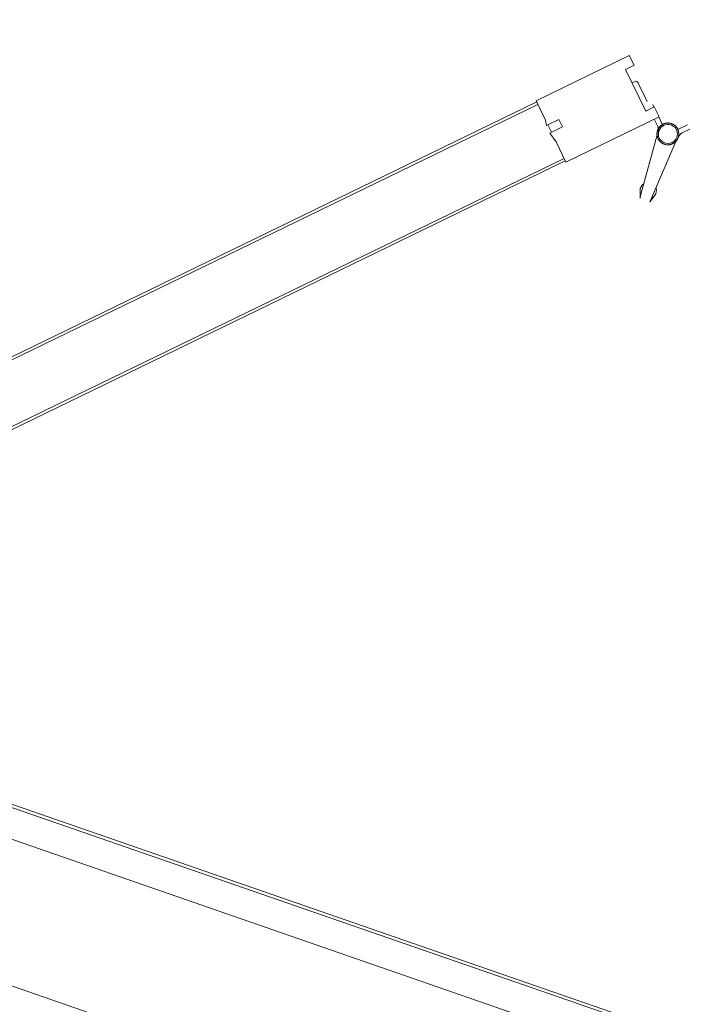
# Model space of a CAD drawing. Header units: inches. Extents: x 424 to 2043, y -237 to 445.
# Tile 230 of 256: x 712.655 to 713.142, y 12.075 to 12.798. Entities that reach past the tile are written whole.
import ezdxf

# ---------------------------------------------------------------- set-up
doc = ezdxf.new("R2010")
doc.units = ezdxf.units.IN
doc.header["$MEASUREMENT"] = 0
doc.layers.add('A-DOOR', color=31, linetype='Continuous', lineweight=9)
doc.styles.get("Standard").update_dxf_attribs({"font": 'arial.ttf'})
doc.dimstyles.new('ISO-25', dxfattribs={"dimtxt": 1.2, "dimasz": 0.5, "dimexe": 0.8, "dimexo": 50, "dimtad": 1, "dimtoh": 1, "dimdec": 1, "dimdsep": 46, "dimtxsty": 'Standard', "dimblk": 'ARCHTICK', "dimcen": 2.5, "dimadec": 0, "dimazin": 0, "dimtfac": 1, "dimtdec": 1, "dimtmove": 0, "dimatfit": 3, "dimldrblk": 'ARCHTICK', "dimfxl": 1, "dimfxlon": 1, "dimarcsym": 0})

# ---------------------------------------------------------------- blocks, each defined once
blk = doc.blocks.new('5-panel_Bi-fold_external_door_10806 - Type 1-V7-اول')
at = {"layer": 'A-DOOR'}
for p, q in [((-1.62266, 0.74343), (-1.6764, 0.68969)), ((-1.61699, 0.73777), (-1.62266, 0.74343)), ((-1.62195, 0.73282), (-1.61699, 0.73777)), ((-1.59791, 0.70879), (-1.62195, 0.73282)), ((-1.61243, 0.72683), (-1.61419, 0.72507)), ((-1.61243, 0.72683), (-1.61419, 0.72507)), ((-1.61243, 0.72683), (-1.61419, 0.72507)), ((-1.5992, 0.71573), (-1.6103, 0.72683)), ((-1.59296, 0.71374), (-1.59791, 0.70879)), ((-1.59314, 0.71356), (-1.59456, 0.71499)), ((-1.5873, 0.70808), (-1.59296, 0.71374)), ((-1.56571, 0.70941), (-1.57126, 0.70386)), ((-1.64104, 0.65434), (-1.5873, 0.70808)), ((-1.59013, 0.70525), (-1.58585, 0.70096)), ((-1.58205, 0.70247), (-1.58748, 0.7079)), ((-1.57061, 0.70305), (-1.57081, 0.70331)), ((-1.57061, 0.70305), (-1.57081, 0.70331)), ((-1.57061, 0.70305), (-1.57081, 0.70331)), ((-1.57061, 0.70305), (-1.57081, 0.70331)), ((-1.57061, 0.70305), (-1.57081, 0.70331)), ((-1.57061, 0.70305), (-1.57081, 0.70331)), ((-1.57061, 0.70305), (-1.57081, 0.70331)), ((-1.57061, 0.70305), (-1.57081, 0.70331)), ((-1.57061, 0.70305), (-1.57081, 0.70331)), ((-1.56733, 0.70249), (-1.56306, 0.70676)), ((-1.58438, 0.69504), (-1.58108, 0.64801)), ((-1.57309, 0.64801), (-1.56979, 0.69504)), ((-1.67569, 0.68899), (-2.26202, 0.10265)), ((-1.67427, 0.68757), (-2.26061, 0.10124)), ((-1.6764, 0.68969), (-1.66524, 0.67854)), ((-1.67569, 0.68899), (-1.67427, 0.68757)), ((-1.66318, 0.67497), (-1.65606, 0.6821)), ((-1.65606, 0.6821), (-1.65182, 0.67785)), ((-1.66524, 0.67854), (-1.66318, 0.67497)), ((-1.66243, 0.67573), (-1.65819, 0.67148)), ((-1.65182, 0.67785), (-1.65918, 0.6705)), ((-1.65918, 0.6705), (-1.65259, 0.66589)), ((-1.65259, 0.66589), (-1.64104, 0.65434)), ((-1.64316, 0.65646), (-2.22393, 0.0757)), ((-1.64175, 0.65504), (-2.2211, 0.07569)), ((-1.64316, 0.65646), (-1.64175, 0.65504)), ((-1.58275, 0.6523), (-1.58086, 0.64696)), ((-1.58275, 0.6523), (-1.58108, 0.64801)), ((-1.58086, 0.64696), (-1.58275, 0.6523)), ((-1.57331, 0.64696), (-1.57142, 0.6523)), ((-1.57142, 0.6523), (-1.57331, 0.64696)), ((-1.57142, 0.6523), (-1.57309, 0.64801)), ((-1.58086, 0.64696), (-1.58096, 0.64743)), ((-1.57331, 0.64696), (-1.57321, 0.64743)), ((2.581, 0.0759), (-2.331, 0.0759)), ((2.581, 0.0737), (-2.331, 0.0737)), ((-2.331, 0.0516), (2.581, 0.0516)), ((-2.331, -0.05), (2.581, -0.05))]:
    blk.add_line(p, q, dxfattribs=at)
at = {"layer": 'A-DOOR', "flags": 128}
for points in [[(-1.57708, 0.70634), (-1.5774, 0.70634), (-1.57772, 0.70632), (-1.57804, 0.70629), (-1.57836, 0.70624), (-1.57867, 0.70618), (-1.57898, 0.70611), (-1.57929, 0.70603), (-1.5796, 0.70594), (-1.5799, 0.70583), (-1.5802, 0.70571), (-1.58049, 0.70558), (-1.58078, 0.70544), (-1.58106, 0.70529), (-1.58133, 0.70512), (-1.5816, 0.70495), (-1.58186, 0.70476), (-1.58211, 0.70456), (-1.58236, 0.70436), (-1.58259, 0.70414), (-1.58282, 0.70392), (-1.58304, 0.70368), (-1.58325, 0.70344), (-1.58345, 0.70319), (-1.58364, 0.70293), (-1.58381, 0.70266), (-1.58398, 0.70239), (-1.58414, 0.70211), (-1.58428, 0.70183), (-1.58442, 0.70154), (-1.58454, 0.70124), (-1.58465, 0.70094), (-1.58475, 0.70064), (-1.58483, 0.70033), (-1.58491, 0.70002), (-1.58497, 0.6997), (-1.58501, 0.69939), (-1.58505, 0.69907), (-1.58507, 0.69875), (-1.58508, 0.69843), (-1.58508, 0.69811), (-1.58506, 0.69779), (-1.58504, 0.69747), (-1.58499, 0.69715), (-1.58494, 0.69684), (-1.58487, 0.69652), (-1.58479, 0.69621), (-1.5847, 0.69591), (-1.5846, 0.69561), (-1.58448, 0.69531), (-1.58436, 0.69501), (-1.58422, 0.69473), (-1.58407, 0.69444), (-1.58391, 0.69417), (-1.58373, 0.6939), (-1.58355, 0.69363), (-1.58336, 0.69338), (-1.58315, 0.69313), (-1.58294, 0.69289), (-1.58272, 0.69266), (-1.58249, 0.69244), (-1.58225, 0.69223), (-1.582, 0.69203), (-1.58174, 0.69184), (-1.58148, 0.69166), (-1.58121, 0.69149), (-1.58093, 0.69133), (-1.58065, 0.69118), (-1.58036, 0.69104), (-1.58006, 0.69092), (-1.57976, 0.6908), (-1.57946, 0.6907), (-1.57915, 0.69061), (-1.57884, 0.69054), (-1.57853, 0.69047), (-1.57821, 0.69042), (-1.57789, 0.69038), (-1.57758, 0.69036), (-1.57726, 0.69034), (-1.57708, 0.69034)], [(-1.58454, 0.70124), (-1.58465, 0.70094), (-1.58475, 0.70064), (-1.58483, 0.70033), (-1.58491, 0.70002), (-1.58497, 0.6997), (-1.58501, 0.69939), (-1.58505, 0.69907), (-1.58507, 0.69875), (-1.58508, 0.69843), (-1.58508, 0.69811), (-1.58506, 0.69779), (-1.58504, 0.69747), (-1.58499, 0.69715), (-1.58494, 0.69684), (-1.58487, 0.69652), (-1.58479, 0.69621), (-1.5847, 0.69591), (-1.5846, 0.69561), (-1.58448, 0.69531)], [(-1.58454, 0.70124), (-1.58465, 0.70094), (-1.58475, 0.70064), (-1.58483, 0.70033), (-1.58491, 0.70002), (-1.58497, 0.6997), (-1.58501, 0.69939), (-1.58505, 0.69907), (-1.58507, 0.69875), (-1.58508, 0.69843), (-1.58508, 0.69811), (-1.58506, 0.69779), (-1.58504, 0.69747), (-1.58499, 0.69715), (-1.58494, 0.69684), (-1.58487, 0.69652), (-1.58479, 0.69621), (-1.5847, 0.69591), (-1.5846, 0.69561), (-1.58448, 0.69531)], [(-1.58454, 0.70124), (-1.58465, 0.70094), (-1.58475, 0.70064), (-1.58483, 0.70033), (-1.58491, 0.70002), (-1.58497, 0.6997), (-1.58501, 0.69939), (-1.58505, 0.69907), (-1.58507, 0.69875), (-1.58508, 0.69843), (-1.58508, 0.69811), (-1.58506, 0.69779), (-1.58504, 0.69747), (-1.58499, 0.69715), (-1.58494, 0.69684), (-1.58487, 0.69652), (-1.58479, 0.69621), (-1.5847, 0.69591), (-1.5846, 0.69561), (-1.58448, 0.69531)], [(-1.58454, 0.70124), (-1.58465, 0.70094), (-1.58475, 0.70064), (-1.58483, 0.70033), (-1.58491, 0.70002), (-1.58497, 0.6997), (-1.58501, 0.69939), (-1.58505, 0.69907), (-1.58507, 0.69875), (-1.58508, 0.69843), (-1.58508, 0.69811), (-1.58506, 0.69779), (-1.58504, 0.69747), (-1.58499, 0.69715), (-1.58494, 0.69684), (-1.58487, 0.69652), (-1.58479, 0.69621), (-1.5847, 0.69591), (-1.5846, 0.69561), (-1.58448, 0.69531)], [(-1.58454, 0.70124), (-1.58465, 0.70094), (-1.58475, 0.70064), (-1.58483, 0.70033), (-1.58491, 0.70002), (-1.58497, 0.6997), (-1.58501, 0.69939), (-1.58505, 0.69907), (-1.58507, 0.69875), (-1.58508, 0.69843), (-1.58508, 0.69811), (-1.58506, 0.69779), (-1.58504, 0.69747), (-1.58499, 0.69715), (-1.58494, 0.69684), (-1.58487, 0.69652), (-1.58479, 0.69621), (-1.5847, 0.69591), (-1.5846, 0.69561), (-1.58448, 0.69531)], [(-1.58454, 0.70124), (-1.58465, 0.70094), (-1.58475, 0.70064), (-1.58483, 0.70033), (-1.58491, 0.70002), (-1.58497, 0.6997), (-1.58501, 0.69939), (-1.58505, 0.69907), (-1.58507, 0.69875), (-1.58508, 0.69843), (-1.58508, 0.69811), (-1.58506, 0.69779), (-1.58504, 0.69747), (-1.58499, 0.69715), (-1.58494, 0.69684), (-1.58487, 0.69652), (-1.58479, 0.69621), (-1.5847, 0.69591), (-1.5846, 0.69561), (-1.58448, 0.69531), (-1.58436, 0.69501), (-1.58422, 0.69473), (-1.58407, 0.69444), (-1.58391, 0.69417), (-1.58373, 0.6939), (-1.58355, 0.69363), (-1.58336, 0.69338), (-1.58315, 0.69313), (-1.58294, 0.69289), (-1.58272, 0.69266), (-1.58249, 0.69244), (-1.58225, 0.69223), (-1.582, 0.69203), (-1.58174, 0.69184), (-1.58148, 0.69166), (-1.58121, 0.69149), (-1.58093, 0.69133), (-1.58065, 0.69118), (-1.58036, 0.69104)], [(-1.58454, 0.70124), (-1.58465, 0.70094), (-1.58475, 0.70064), (-1.58483, 0.70033), (-1.58491, 0.70002), (-1.58497, 0.6997), (-1.58501, 0.69939), (-1.58505, 0.69907), (-1.58507, 0.69875), (-1.58508, 0.69843), (-1.58508, 0.69811), (-1.58506, 0.69779), (-1.58504, 0.69747), (-1.58499, 0.69715), (-1.58494, 0.69684), (-1.58487, 0.69652), (-1.58479, 0.69621), (-1.5847, 0.69591), (-1.5846, 0.69561), (-1.58448, 0.69531), (-1.58436, 0.69501), (-1.58422, 0.69473), (-1.58407, 0.69444), (-1.58391, 0.69417), (-1.58373, 0.6939), (-1.58355, 0.69363), (-1.58336, 0.69338), (-1.58315, 0.69313), (-1.58294, 0.69289), (-1.58272, 0.69266), (-1.58249, 0.69244), (-1.58225, 0.69223), (-1.582, 0.69203), (-1.58174, 0.69184), (-1.58148, 0.69166), (-1.58121, 0.69149), (-1.58093, 0.69133), (-1.58065, 0.69118), (-1.58036, 0.69104)], [(-1.58454, 0.70124), (-1.58465, 0.70094), (-1.58475, 0.70064), (-1.58483, 0.70033), (-1.58491, 0.70002), (-1.58497, 0.6997), (-1.58501, 0.69939), (-1.58505, 0.69907), (-1.58507, 0.69875), (-1.58508, 0.69843), (-1.58508, 0.69811), (-1.58506, 0.69779), (-1.58504, 0.69747), (-1.58499, 0.69715), (-1.58494, 0.69684), (-1.58487, 0.69652), (-1.58479, 0.69621), (-1.5847, 0.69591), (-1.5846, 0.69561), (-1.58448, 0.69531), (-1.58436, 0.69501), (-1.58422, 0.69473), (-1.58407, 0.69444), (-1.58391, 0.69417), (-1.58373, 0.6939), (-1.58355, 0.69363), (-1.58336, 0.69338), (-1.58315, 0.69313), (-1.58294, 0.69289), (-1.58272, 0.69266), (-1.58249, 0.69244), (-1.58225, 0.69223), (-1.582, 0.69203), (-1.58174, 0.69184), (-1.58148, 0.69166), (-1.58121, 0.69149), (-1.58093, 0.69133), (-1.58065, 0.69118), (-1.58036, 0.69104)], [(-1.58454, 0.70124), (-1.58465, 0.70094), (-1.58475, 0.70064), (-1.58483, 0.70033), (-1.58491, 0.70002), (-1.58497, 0.6997), (-1.58501, 0.69939), (-1.58505, 0.69907), (-1.58507, 0.69875), (-1.58508, 0.69843), (-1.58508, 0.69811), (-1.58506, 0.69779), (-1.58504, 0.69747), (-1.58499, 0.69715), (-1.58494, 0.69684), (-1.58487, 0.69652), (-1.58479, 0.69621), (-1.5847, 0.69591), (-1.5846, 0.69561), (-1.58448, 0.69531), (-1.58436, 0.69501), (-1.58422, 0.69473), (-1.58407, 0.69444), (-1.58391, 0.69417), (-1.58373, 0.6939), (-1.58355, 0.69363), (-1.58336, 0.69338), (-1.58315, 0.69313), (-1.58294, 0.69289), (-1.58272, 0.69266), (-1.58249, 0.69244), (-1.58225, 0.69223), (-1.582, 0.69203), (-1.58174, 0.69184), (-1.58148, 0.69166), (-1.58121, 0.69149), (-1.58093, 0.69133), (-1.58065, 0.69118), (-1.58036, 0.69104)], [(-1.58454, 0.70124), (-1.58465, 0.70094), (-1.58475, 0.70064), (-1.58483, 0.70033), (-1.58491, 0.70002), (-1.58497, 0.6997), (-1.58501, 0.69939), (-1.58505, 0.69907), (-1.58507, 0.69875), (-1.58508, 0.69843), (-1.58508, 0.69811), (-1.58506, 0.69779), (-1.58504, 0.69747), (-1.58499, 0.69715), (-1.58494, 0.69684), (-1.58487, 0.69652), (-1.58479, 0.69621), (-1.5847, 0.69591), (-1.5846, 0.69561), (-1.58448, 0.69531)], [(-1.58454, 0.70124), (-1.58465, 0.70094), (-1.58475, 0.70064), (-1.58483, 0.70033), (-1.58491, 0.70002), (-1.58497, 0.6997), (-1.58501, 0.69939), (-1.58505, 0.69907), (-1.58507, 0.69875), (-1.58508, 0.69843), (-1.58508, 0.69811), (-1.58506, 0.69779), (-1.58504, 0.69747), (-1.58499, 0.69715), (-1.58494, 0.69684), (-1.58487, 0.69652), (-1.58479, 0.69621), (-1.5847, 0.69591), (-1.5846, 0.69561), (-1.58448, 0.69531)], [(-1.58454, 0.70124), (-1.58465, 0.70094), (-1.58475, 0.70064), (-1.58483, 0.70033), (-1.58491, 0.70002), (-1.58497, 0.6997), (-1.58501, 0.69939), (-1.58505, 0.69907), (-1.58507, 0.69875), (-1.58508, 0.69843), (-1.58508, 0.69811), (-1.58506, 0.69779), (-1.58504, 0.69747), (-1.58499, 0.69715), (-1.58494, 0.69684), (-1.58487, 0.69652), (-1.58479, 0.69621), (-1.5847, 0.69591), (-1.5846, 0.69561), (-1.58448, 0.69531)], [(-1.58454, 0.70124), (-1.58465, 0.70094), (-1.58475, 0.70064), (-1.58483, 0.70033), (-1.58491, 0.70002), (-1.58497, 0.6997), (-1.58501, 0.69939), (-1.58505, 0.69907), (-1.58507, 0.69875), (-1.58508, 0.69843), (-1.58508, 0.69811), (-1.58506, 0.69779), (-1.58504, 0.69747), (-1.58499, 0.69715), (-1.58494, 0.69684), (-1.58487, 0.69652), (-1.58479, 0.69621), (-1.5847, 0.69591), (-1.5846, 0.69561), (-1.58448, 0.69531)], [(-1.5774, 0.70634), (-1.57772, 0.70632), (-1.57804, 0.70629), (-1.57836, 0.70624), (-1.57867, 0.70618), (-1.57898, 0.70611), (-1.57929, 0.70603), (-1.5796, 0.70594), (-1.5799, 0.70583), (-1.5802, 0.70571), (-1.58049, 0.70558), (-1.58078, 0.70544), (-1.58106, 0.70529), (-1.58133, 0.70512), (-1.5816, 0.70495), (-1.58186, 0.70476), (-1.58211, 0.70456), (-1.58236, 0.70436), (-1.58259, 0.70414), (-1.58282, 0.70392), (-1.58304, 0.70368)], [(-1.5774, 0.70634), (-1.57772, 0.70632), (-1.57804, 0.70629), (-1.57836, 0.70624), (-1.57867, 0.70618), (-1.57898, 0.70611), (-1.57929, 0.70603), (-1.5796, 0.70594), (-1.5799, 0.70583), (-1.5802, 0.70571), (-1.58049, 0.70558), (-1.58078, 0.70544), (-1.58106, 0.70529), (-1.58133, 0.70512), (-1.5816, 0.70495), (-1.58186, 0.70476), (-1.58211, 0.70456), (-1.58236, 0.70436), (-1.58259, 0.70414), (-1.58282, 0.70392), (-1.58304, 0.70368)], [(-1.5774, 0.70634), (-1.57772, 0.70632), (-1.57804, 0.70629), (-1.57836, 0.70624), (-1.57867, 0.70618), (-1.57898, 0.70611), (-1.57929, 0.70603), (-1.5796, 0.70594), (-1.5799, 0.70583), (-1.5802, 0.70571), (-1.58049, 0.70558), (-1.58078, 0.70544), (-1.58106, 0.70529), (-1.58133, 0.70512), (-1.5816, 0.70495), (-1.58186, 0.70476), (-1.58211, 0.70456), (-1.58236, 0.70436), (-1.58259, 0.70414), (-1.58282, 0.70392), (-1.58304, 0.70368)], [(-1.5774, 0.70634), (-1.57772, 0.70632), (-1.57804, 0.70629), (-1.57836, 0.70624), (-1.57867, 0.70618), (-1.57898, 0.70611), (-1.57929, 0.70603), (-1.5796, 0.70594), (-1.5799, 0.70583), (-1.5802, 0.70571), (-1.58049, 0.70558), (-1.58078, 0.70544), (-1.58106, 0.70529), (-1.58133, 0.70512), (-1.5816, 0.70495), (-1.58186, 0.70476), (-1.58211, 0.70456), (-1.58236, 0.70436), (-1.58259, 0.70414), (-1.58282, 0.70392), (-1.58304, 0.70368)], [(-1.5774, 0.70634), (-1.57772, 0.70632), (-1.57804, 0.70629), (-1.57836, 0.70624), (-1.57867, 0.70618), (-1.57898, 0.70611), (-1.57929, 0.70603), (-1.5796, 0.70594), (-1.5799, 0.70583), (-1.5802, 0.70571), (-1.58049, 0.70558), (-1.58078, 0.70544), (-1.58106, 0.70529), (-1.58133, 0.70512), (-1.5816, 0.70495), (-1.58186, 0.70476), (-1.58211, 0.70456), (-1.58236, 0.70436), (-1.58259, 0.70414), (-1.58282, 0.70392), (-1.58304, 0.70368)], [(-1.57708, 0.70634), (-1.5774, 0.70634), (-1.57772, 0.70632), (-1.57804, 0.70629), (-1.57836, 0.70624), (-1.57867, 0.70618), (-1.57898, 0.70611), (-1.57929, 0.70603), (-1.5796, 0.70594), (-1.5799, 0.70583), (-1.5802, 0.70571), (-1.58049, 0.70558), (-1.58078, 0.70544), (-1.58106, 0.70529), (-1.58133, 0.70512), (-1.5816, 0.70495), (-1.58186, 0.70476), (-1.58211, 0.70456), (-1.58236, 0.70436), (-1.58259, 0.70414), (-1.58282, 0.70392), (-1.58304, 0.70368)], [(-1.57708, 0.70634), (-1.5774, 0.70634), (-1.57772, 0.70632), (-1.57804, 0.70629), (-1.57836, 0.70624), (-1.57867, 0.70618), (-1.57898, 0.70611), (-1.57929, 0.70603), (-1.5796, 0.70594), (-1.5799, 0.70583), (-1.5802, 0.70571), (-1.58049, 0.70558), (-1.58078, 0.70544), (-1.58106, 0.70529), (-1.58133, 0.70512), (-1.5816, 0.70495), (-1.58186, 0.70476), (-1.58211, 0.70456), (-1.58236, 0.70436), (-1.58259, 0.70414), (-1.58282, 0.70392), (-1.58304, 0.70368)], [(-1.57708, 0.70634), (-1.5774, 0.70634), (-1.57772, 0.70632), (-1.57804, 0.70629), (-1.57836, 0.70624), (-1.57867, 0.70618), (-1.57898, 0.70611), (-1.57929, 0.70603), (-1.5796, 0.70594), (-1.5799, 0.70583), (-1.5802, 0.70571), (-1.58049, 0.70558), (-1.58078, 0.70544), (-1.58106, 0.70529), (-1.58133, 0.70512), (-1.5816, 0.70495), (-1.58186, 0.70476), (-1.58211, 0.70456), (-1.58236, 0.70436), (-1.58259, 0.70414), (-1.58282, 0.70392), (-1.58304, 0.70368)], [(-1.57708, 0.70634), (-1.5774, 0.70634), (-1.57772, 0.70632), (-1.57804, 0.70629), (-1.57836, 0.70624), (-1.57867, 0.70618), (-1.57898, 0.70611), (-1.57929, 0.70603), (-1.5796, 0.70594), (-1.5799, 0.70583), (-1.5802, 0.70571), (-1.58049, 0.70558), (-1.58078, 0.70544), (-1.58106, 0.70529), (-1.58133, 0.70512), (-1.5816, 0.70495), (-1.58186, 0.70476), (-1.58211, 0.70456), (-1.58236, 0.70436), (-1.58259, 0.70414), (-1.58282, 0.70392), (-1.58304, 0.70368)], [(-1.5774, 0.70634), (-1.57772, 0.70632), (-1.57804, 0.70629), (-1.57836, 0.70624), (-1.57867, 0.70618), (-1.57898, 0.70611), (-1.57929, 0.70603), (-1.5796, 0.70594), (-1.5799, 0.70583), (-1.5802, 0.70571), (-1.58049, 0.70558), (-1.58078, 0.70544), (-1.58106, 0.70529), (-1.58133, 0.70512), (-1.5816, 0.70495), (-1.58186, 0.70476), (-1.58211, 0.70456), (-1.58236, 0.70436), (-1.58259, 0.70414), (-1.58282, 0.70392), (-1.58304, 0.70368)], [(-1.5774, 0.70634), (-1.57772, 0.70632), (-1.57804, 0.70629), (-1.57836, 0.70624), (-1.57867, 0.70618), (-1.57898, 0.70611), (-1.57929, 0.70603), (-1.5796, 0.70594), (-1.5799, 0.70583), (-1.5802, 0.70571), (-1.58049, 0.70558), (-1.58078, 0.70544), (-1.58106, 0.70529), (-1.58133, 0.70512), (-1.5816, 0.70495), (-1.58186, 0.70476), (-1.58211, 0.70456), (-1.58236, 0.70436), (-1.58259, 0.70414), (-1.58282, 0.70392), (-1.58304, 0.70368)], [(-1.5774, 0.70634), (-1.57772, 0.70632), (-1.57804, 0.70629), (-1.57836, 0.70624), (-1.57867, 0.70618), (-1.57898, 0.70611), (-1.57929, 0.70603), (-1.5796, 0.70594), (-1.5799, 0.70583), (-1.5802, 0.70571), (-1.58049, 0.70558), (-1.58078, 0.70544), (-1.58106, 0.70529), (-1.58133, 0.70512), (-1.5816, 0.70495), (-1.58186, 0.70476), (-1.58211, 0.70456), (-1.58236, 0.70436), (-1.58259, 0.70414), (-1.58282, 0.70392), (-1.58304, 0.70368)], [(-1.5774, 0.70634), (-1.57772, 0.70632), (-1.57804, 0.70629), (-1.57836, 0.70624), (-1.57867, 0.70618), (-1.57898, 0.70611), (-1.57929, 0.70603), (-1.5796, 0.70594), (-1.5799, 0.70583), (-1.5802, 0.70571), (-1.58049, 0.70558), (-1.58078, 0.70544), (-1.58106, 0.70529), (-1.58133, 0.70512), (-1.5816, 0.70495), (-1.58186, 0.70476), (-1.58211, 0.70456), (-1.58236, 0.70436), (-1.58259, 0.70414), (-1.58282, 0.70392), (-1.58304, 0.70368)], [(-1.57122, 0.70379), (-1.57145, 0.70402), (-1.57168, 0.70424), (-1.57192, 0.70445), (-1.57217, 0.70465), (-1.57242, 0.70485), (-1.57269, 0.70503), (-1.57296, 0.7052), (-1.57324, 0.70536), (-1.57352, 0.70551), (-1.57381, 0.70564), (-1.5741, 0.70577), (-1.5744, 0.70588), (-1.57471, 0.70598), (-1.57501, 0.70607), (-1.57532, 0.70615), (-1.57564, 0.70621), (-1.57595, 0.70626), (-1.57627, 0.7063), (-1.57659, 0.70633), (-1.57691, 0.70634), (-1.57708, 0.70634)], [(-1.57708, 0.69034), (-1.57676, 0.69035), (-1.57644, 0.69037), (-1.57613, 0.6904), (-1.57581, 0.69044), (-1.57549, 0.6905), (-1.57518, 0.69057), (-1.57487, 0.69065), (-1.57457, 0.69075), (-1.57426, 0.69086), (-1.57397, 0.69097), (-1.57368, 0.6911), (-1.57339, 0.69125), (-1.57311, 0.6914), (-1.57283, 0.69156), (-1.57257, 0.69174), (-1.57231, 0.69193), (-1.57205, 0.69212), (-1.57181, 0.69233), (-1.57157, 0.69254), (-1.57134, 0.69277), (-1.57113, 0.693), (-1.57092, 0.69325), (-1.57072, 0.6935), (-1.57053, 0.69375), (-1.57035, 0.69402), (-1.57018, 0.69429), (-1.57003, 0.69457), (-1.56988, 0.69486), (-1.56975, 0.69515), (-1.56963, 0.69544), (-1.56952, 0.69574), (-1.56942, 0.69605), (-1.56933, 0.69636), (-1.56926, 0.69667), (-1.5692, 0.69698), (-1.56915, 0.6973), (-1.56912, 0.69762), (-1.56909, 0.69794), (-1.56908, 0.69826), (-1.56909, 0.69858), (-1.5691, 0.6989), (-1.56913, 0.69921), (-1.56917, 0.69953), (-1.56923, 0.69985), (-1.56929, 0.70016), (-1.56937, 0.70047), (-1.56946, 0.70078), (-1.56957, 0.70108), (-1.56968, 0.70138), (-1.56981, 0.70167), (-1.56995, 0.70196), (-1.5701, 0.70224), (-1.57026, 0.70252), (-1.57043, 0.70279), (-1.57061, 0.70305), (-1.57081, 0.70331), (-1.57101, 0.70355), (-1.57122, 0.70379), (-1.57145, 0.70402), (-1.57168, 0.70424), (-1.57192, 0.70445), (-1.57217, 0.70465), (-1.57242, 0.70485), (-1.57269, 0.70503), (-1.57296, 0.7052), (-1.57324, 0.70536), (-1.57352, 0.70551), (-1.57381, 0.70564), (-1.5741, 0.70577), (-1.5744, 0.70588), (-1.57471, 0.70598), (-1.57501, 0.70607), (-1.57532, 0.70615), (-1.57564, 0.70621), (-1.57595, 0.70626), (-1.57627, 0.7063), (-1.57659, 0.70633), (-1.57691, 0.70634), (-1.57708, 0.70634)], [(-1.57122, 0.70379), (-1.57145, 0.70402), (-1.57168, 0.70424), (-1.57192, 0.70445), (-1.57217, 0.70465), (-1.57242, 0.70485), (-1.57269, 0.70503), (-1.57296, 0.7052), (-1.57324, 0.70536), (-1.57352, 0.70551), (-1.57381, 0.70564), (-1.5741, 0.70577), (-1.5744, 0.70588), (-1.57471, 0.70598), (-1.57501, 0.70607), (-1.57532, 0.70615), (-1.57564, 0.70621), (-1.57595, 0.70626), (-1.57627, 0.7063), (-1.57659, 0.70633), (-1.57691, 0.70634), (-1.57708, 0.70634)], [(-1.57122, 0.70379), (-1.57145, 0.70402), (-1.57168, 0.70424), (-1.57192, 0.70445), (-1.57217, 0.70465), (-1.57242, 0.70485), (-1.57269, 0.70503), (-1.57296, 0.7052), (-1.57324, 0.70536), (-1.57352, 0.70551), (-1.57381, 0.70564), (-1.5741, 0.70577), (-1.5744, 0.70588), (-1.57471, 0.70598), (-1.57501, 0.70607), (-1.57532, 0.70615), (-1.57564, 0.70621), (-1.57595, 0.70626), (-1.57627, 0.7063), (-1.57659, 0.70633), (-1.57691, 0.70634), (-1.57708, 0.70634)], [(-1.57122, 0.70379), (-1.57145, 0.70402), (-1.57168, 0.70424), (-1.57192, 0.70445), (-1.57217, 0.70465), (-1.57242, 0.70485), (-1.57269, 0.70503), (-1.57296, 0.7052), (-1.57324, 0.70536), (-1.57352, 0.70551), (-1.57381, 0.70564), (-1.5741, 0.70577), (-1.5744, 0.70588), (-1.57471, 0.70598), (-1.57501, 0.70607), (-1.57532, 0.70615), (-1.57564, 0.70621), (-1.57595, 0.70626), (-1.57627, 0.7063), (-1.57659, 0.70633), (-1.57691, 0.70634), (-1.57708, 0.70634)], [(-1.57708, 0.69034), (-1.57676, 0.69035), (-1.57644, 0.69037), (-1.57613, 0.6904), (-1.57581, 0.69044), (-1.57549, 0.6905), (-1.57518, 0.69057), (-1.57487, 0.69065), (-1.57457, 0.69075), (-1.57426, 0.69086), (-1.57397, 0.69097), (-1.57368, 0.6911), (-1.57339, 0.69125), (-1.57311, 0.6914), (-1.57283, 0.69156), (-1.57257, 0.69174), (-1.57231, 0.69193), (-1.57205, 0.69212), (-1.57181, 0.69233), (-1.57157, 0.69254), (-1.57134, 0.69277), (-1.57113, 0.693), (-1.57092, 0.69325), (-1.57072, 0.6935), (-1.57053, 0.69375), (-1.57035, 0.69402), (-1.57018, 0.69429), (-1.57003, 0.69457), (-1.56988, 0.69486), (-1.56975, 0.69515), (-1.56963, 0.69544), (-1.56952, 0.69574), (-1.56942, 0.69605), (-1.56933, 0.69636), (-1.56926, 0.69667), (-1.5692, 0.69698), (-1.56915, 0.6973), (-1.56912, 0.69762), (-1.56909, 0.69794), (-1.56908, 0.69826), (-1.56909, 0.69858), (-1.5691, 0.6989), (-1.56913, 0.69921), (-1.56917, 0.69953), (-1.56923, 0.69985), (-1.56929, 0.70016), (-1.56937, 0.70047), (-1.56946, 0.70078), (-1.56957, 0.70108), (-1.56968, 0.70138), (-1.56981, 0.70167), (-1.56995, 0.70196), (-1.5701, 0.70224), (-1.57026, 0.70252), (-1.57043, 0.70279), (-1.57061, 0.70305), (-1.57081, 0.70331)], [(-1.57708, 0.69034), (-1.57676, 0.69035), (-1.57644, 0.69037), (-1.57613, 0.6904), (-1.57581, 0.69044), (-1.57549, 0.6905), (-1.57518, 0.69057), (-1.57487, 0.69065), (-1.57457, 0.69075), (-1.57426, 0.69086), (-1.57397, 0.69097), (-1.57368, 0.6911), (-1.57339, 0.69125), (-1.57311, 0.6914), (-1.57283, 0.69156), (-1.57257, 0.69174), (-1.57231, 0.69193), (-1.57205, 0.69212), (-1.57181, 0.69233), (-1.57157, 0.69254), (-1.57134, 0.69277), (-1.57113, 0.693), (-1.57092, 0.69325), (-1.57072, 0.6935), (-1.57053, 0.69375), (-1.57035, 0.69402), (-1.57018, 0.69429), (-1.57003, 0.69457), (-1.56988, 0.69486), (-1.56975, 0.69515), (-1.56963, 0.69544), (-1.56952, 0.69574), (-1.56942, 0.69605), (-1.56933, 0.69636), (-1.56926, 0.69667), (-1.5692, 0.69698), (-1.56915, 0.6973), (-1.56912, 0.69762), (-1.56909, 0.69794), (-1.56908, 0.69826), (-1.56909, 0.69858), (-1.5691, 0.6989), (-1.56913, 0.69921), (-1.56917, 0.69953), (-1.56923, 0.69985), (-1.56929, 0.70016), (-1.56937, 0.70047), (-1.56946, 0.70078), (-1.56957, 0.70108), (-1.56968, 0.70138), (-1.56981, 0.70167), (-1.56995, 0.70196), (-1.5701, 0.70224), (-1.57026, 0.70252), (-1.57043, 0.70279), (-1.57061, 0.70305), (-1.57081, 0.70331)], [(-1.57708, 0.69034), (-1.57676, 0.69035), (-1.57644, 0.69037), (-1.57613, 0.6904), (-1.57581, 0.69044), (-1.57549, 0.6905), (-1.57518, 0.69057), (-1.57487, 0.69065), (-1.57457, 0.69075), (-1.57426, 0.69086), (-1.57397, 0.69097), (-1.57368, 0.6911), (-1.57339, 0.69125), (-1.57311, 0.6914), (-1.57283, 0.69156), (-1.57257, 0.69174), (-1.57231, 0.69193), (-1.57205, 0.69212), (-1.57181, 0.69233), (-1.57157, 0.69254), (-1.57134, 0.69277), (-1.57113, 0.693), (-1.57092, 0.69325), (-1.57072, 0.6935), (-1.57053, 0.69375), (-1.57035, 0.69402), (-1.57018, 0.69429), (-1.57003, 0.69457), (-1.56988, 0.69486), (-1.56975, 0.69515), (-1.56963, 0.69544), (-1.56952, 0.69574), (-1.56942, 0.69605), (-1.56933, 0.69636), (-1.56926, 0.69667), (-1.5692, 0.69698), (-1.56915, 0.6973), (-1.56912, 0.69762), (-1.56909, 0.69794), (-1.56908, 0.69826), (-1.56909, 0.69858), (-1.5691, 0.6989), (-1.56913, 0.69921), (-1.56917, 0.69953), (-1.56923, 0.69985), (-1.56929, 0.70016), (-1.56937, 0.70047), (-1.56946, 0.70078), (-1.56957, 0.70108), (-1.56968, 0.70138), (-1.56981, 0.70167), (-1.56995, 0.70196), (-1.5701, 0.70224), (-1.57026, 0.70252), (-1.57043, 0.70279), (-1.57061, 0.70305), (-1.57081, 0.70331)], [(-1.57708, 0.69034), (-1.57676, 0.69035), (-1.57644, 0.69037), (-1.57613, 0.6904), (-1.57581, 0.69044), (-1.57549, 0.6905), (-1.57518, 0.69057), (-1.57487, 0.69065), (-1.57457, 0.69075), (-1.57426, 0.69086), (-1.57397, 0.69097), (-1.57368, 0.6911), (-1.57339, 0.69125), (-1.57311, 0.6914), (-1.57283, 0.69156), (-1.57257, 0.69174), (-1.57231, 0.69193), (-1.57205, 0.69212), (-1.57181, 0.69233), (-1.57157, 0.69254), (-1.57134, 0.69277), (-1.57113, 0.693), (-1.57092, 0.69325), (-1.57072, 0.6935), (-1.57053, 0.69375), (-1.57035, 0.69402), (-1.57018, 0.69429), (-1.57003, 0.69457), (-1.56988, 0.69486), (-1.56975, 0.69515), (-1.56963, 0.69544), (-1.56952, 0.69574), (-1.56942, 0.69605), (-1.56933, 0.69636), (-1.56926, 0.69667), (-1.5692, 0.69698), (-1.56915, 0.6973), (-1.56912, 0.69762), (-1.56909, 0.69794), (-1.56908, 0.69826), (-1.56909, 0.69858), (-1.5691, 0.6989), (-1.56913, 0.69921), (-1.56917, 0.69953), (-1.56923, 0.69985), (-1.56929, 0.70016), (-1.56937, 0.70047), (-1.56946, 0.70078), (-1.56957, 0.70108), (-1.56968, 0.70138), (-1.56981, 0.70167), (-1.56995, 0.70196), (-1.5701, 0.70224), (-1.57026, 0.70252), (-1.57043, 0.70279), (-1.57061, 0.70305), (-1.57081, 0.70331)], [(-1.5741, 0.70577), (-1.5744, 0.70588), (-1.57471, 0.70598), (-1.57501, 0.70607), (-1.57532, 0.70615), (-1.57564, 0.70621), (-1.57595, 0.70626), (-1.57627, 0.7063), (-1.57659, 0.70633)], [(-1.5741, 0.70577), (-1.5744, 0.70588), (-1.57471, 0.70598), (-1.57501, 0.70607), (-1.57532, 0.70615), (-1.57564, 0.70621), (-1.57595, 0.70626), (-1.57627, 0.7063), (-1.57659, 0.70633)], [(-1.5741, 0.70577), (-1.5744, 0.70588), (-1.57471, 0.70598), (-1.57501, 0.70607), (-1.57532, 0.70615), (-1.57564, 0.70621), (-1.57595, 0.70626), (-1.57627, 0.7063), (-1.57659, 0.70633)], [(-1.5741, 0.70577), (-1.5744, 0.70588), (-1.57471, 0.70598), (-1.57501, 0.70607), (-1.57532, 0.70615), (-1.57564, 0.70621), (-1.57595, 0.70626), (-1.57627, 0.7063), (-1.57659, 0.70633)], [(-1.5741, 0.70577), (-1.5744, 0.70588), (-1.57471, 0.70598), (-1.57501, 0.70607), (-1.57532, 0.70615), (-1.57564, 0.70621), (-1.57595, 0.70626), (-1.57627, 0.7063), (-1.57659, 0.70633)], [(-1.5741, 0.70577), (-1.5744, 0.70588), (-1.57471, 0.70598), (-1.57501, 0.70607), (-1.57532, 0.70615), (-1.57564, 0.70621), (-1.57595, 0.70626), (-1.57627, 0.7063), (-1.57659, 0.70633)], [(-1.5741, 0.70577), (-1.5744, 0.70588), (-1.57471, 0.70598), (-1.57501, 0.70607), (-1.57532, 0.70615), (-1.57564, 0.70621), (-1.57595, 0.70626), (-1.57627, 0.7063), (-1.57659, 0.70633)], [(-1.5741, 0.70577), (-1.5744, 0.70588), (-1.57471, 0.70598), (-1.57501, 0.70607), (-1.57532, 0.70615), (-1.57564, 0.70621), (-1.57595, 0.70626), (-1.57627, 0.7063), (-1.57659, 0.70633)], [(-1.5741, 0.70577), (-1.5744, 0.70588), (-1.57471, 0.70598), (-1.57501, 0.70607), (-1.57532, 0.70615), (-1.57564, 0.70621), (-1.57595, 0.70626), (-1.57627, 0.7063), (-1.57659, 0.70633)], [(-1.57122, 0.70379), (-1.57145, 0.70402), (-1.57168, 0.70424), (-1.57192, 0.70445), (-1.57217, 0.70465), (-1.57242, 0.70485), (-1.57269, 0.70503), (-1.57296, 0.7052), (-1.57324, 0.70536), (-1.57352, 0.70551), (-1.57381, 0.70564)], [(-1.57122, 0.70379), (-1.57145, 0.70402), (-1.57168, 0.70424), (-1.57192, 0.70445), (-1.57217, 0.70465), (-1.57242, 0.70485), (-1.57269, 0.70503), (-1.57296, 0.7052), (-1.57324, 0.70536), (-1.57352, 0.70551), (-1.57381, 0.70564)], [(-1.57122, 0.70379), (-1.57145, 0.70402), (-1.57168, 0.70424), (-1.57192, 0.70445), (-1.57217, 0.70465), (-1.57242, 0.70485), (-1.57269, 0.70503), (-1.57296, 0.7052), (-1.57324, 0.70536), (-1.57352, 0.70551), (-1.57381, 0.70564)], [(-1.57122, 0.70379), (-1.57145, 0.70402), (-1.57168, 0.70424), (-1.57192, 0.70445), (-1.57217, 0.70465), (-1.57242, 0.70485), (-1.57269, 0.70503), (-1.57296, 0.7052), (-1.57324, 0.70536), (-1.57352, 0.70551), (-1.57381, 0.70564)], [(-1.57122, 0.70379), (-1.57145, 0.70402), (-1.57168, 0.70424), (-1.57192, 0.70445), (-1.57217, 0.70465), (-1.57242, 0.70485), (-1.57269, 0.70503), (-1.57296, 0.7052), (-1.57324, 0.70536), (-1.57352, 0.70551), (-1.57381, 0.70564)], [(-1.57122, 0.70379), (-1.57145, 0.70402), (-1.57168, 0.70424), (-1.57192, 0.70445), (-1.57217, 0.70465), (-1.57242, 0.70485), (-1.57269, 0.70503), (-1.57296, 0.7052), (-1.57324, 0.70536), (-1.57352, 0.70551), (-1.57381, 0.70564)], [(-1.57122, 0.70379), (-1.57145, 0.70402), (-1.57168, 0.70424), (-1.57192, 0.70445), (-1.57217, 0.70465), (-1.57242, 0.70485), (-1.57269, 0.70503), (-1.57296, 0.7052), (-1.57324, 0.70536), (-1.57352, 0.70551), (-1.57381, 0.70564)], [(-1.57122, 0.70379), (-1.57145, 0.70402), (-1.57168, 0.70424), (-1.57192, 0.70445), (-1.57217, 0.70465), (-1.57242, 0.70485), (-1.57269, 0.70503), (-1.57296, 0.7052), (-1.57324, 0.70536), (-1.57352, 0.70551), (-1.57381, 0.70564)], [(-1.57122, 0.70379), (-1.57145, 0.70402), (-1.57168, 0.70424), (-1.57192, 0.70445), (-1.57217, 0.70465), (-1.57242, 0.70485), (-1.57269, 0.70503), (-1.57296, 0.7052), (-1.57324, 0.70536), (-1.57352, 0.70551), (-1.57381, 0.70564)], [(-1.56963, 0.69544), (-1.56952, 0.69574), (-1.56942, 0.69605), (-1.56933, 0.69636), (-1.56926, 0.69667), (-1.5692, 0.69698), (-1.56915, 0.6973), (-1.56912, 0.69762), (-1.56909, 0.69794), (-1.56908, 0.69826), (-1.56909, 0.69858), (-1.5691, 0.6989), (-1.56913, 0.69921), (-1.56917, 0.69953), (-1.56923, 0.69985), (-1.56929, 0.70016), (-1.56937, 0.70047), (-1.56946, 0.70078), (-1.56957, 0.70108), (-1.56968, 0.70138), (-1.56981, 0.70167), (-1.56995, 0.70196), (-1.5701, 0.70224), (-1.57026, 0.70252)], [(-1.56963, 0.69544), (-1.56952, 0.69574), (-1.56942, 0.69605), (-1.56933, 0.69636), (-1.56926, 0.69667), (-1.5692, 0.69698), (-1.56915, 0.6973), (-1.56912, 0.69762), (-1.56909, 0.69794), (-1.56908, 0.69826), (-1.56909, 0.69858), (-1.5691, 0.6989), (-1.56913, 0.69921), (-1.56917, 0.69953), (-1.56923, 0.69985), (-1.56929, 0.70016), (-1.56937, 0.70047), (-1.56946, 0.70078), (-1.56957, 0.70108), (-1.56968, 0.70138), (-1.56981, 0.70167), (-1.56995, 0.70196)], [(-1.56963, 0.69544), (-1.56952, 0.69574), (-1.56942, 0.69605), (-1.56933, 0.69636), (-1.56926, 0.69667), (-1.5692, 0.69698), (-1.56915, 0.6973), (-1.56912, 0.69762), (-1.56909, 0.69794), (-1.56908, 0.69826), (-1.56909, 0.69858), (-1.5691, 0.6989), (-1.56913, 0.69921), (-1.56917, 0.69953), (-1.56923, 0.69985), (-1.56929, 0.70016), (-1.56937, 0.70047), (-1.56946, 0.70078), (-1.56957, 0.70108), (-1.56968, 0.70138), (-1.56981, 0.70167), (-1.56995, 0.70196)], [(-1.56963, 0.69544), (-1.56952, 0.69574), (-1.56942, 0.69605), (-1.56933, 0.69636), (-1.56926, 0.69667), (-1.5692, 0.69698), (-1.56915, 0.6973), (-1.56912, 0.69762), (-1.56909, 0.69794), (-1.56908, 0.69826), (-1.56909, 0.69858), (-1.5691, 0.6989), (-1.56913, 0.69921), (-1.56917, 0.69953), (-1.56923, 0.69985), (-1.56929, 0.70016), (-1.56937, 0.70047), (-1.56946, 0.70078), (-1.56957, 0.70108), (-1.56968, 0.70138), (-1.56981, 0.70167), (-1.56995, 0.70196)], [(-1.56963, 0.69544), (-1.56952, 0.69574), (-1.56942, 0.69605), (-1.56933, 0.69636), (-1.56926, 0.69667), (-1.5692, 0.69698), (-1.56915, 0.6973), (-1.56912, 0.69762), (-1.56909, 0.69794), (-1.56908, 0.69826), (-1.56909, 0.69858), (-1.5691, 0.6989), (-1.56913, 0.69921), (-1.56917, 0.69953), (-1.56923, 0.69985), (-1.56929, 0.70016), (-1.56937, 0.70047), (-1.56946, 0.70078), (-1.56957, 0.70108), (-1.56968, 0.70138), (-1.56981, 0.70167), (-1.56995, 0.70196)], [(-1.56963, 0.69544), (-1.56952, 0.69574), (-1.56942, 0.69605), (-1.56933, 0.69636), (-1.56926, 0.69667), (-1.5692, 0.69698), (-1.56915, 0.6973), (-1.56912, 0.69762), (-1.56909, 0.69794), (-1.56908, 0.69826), (-1.56909, 0.69858), (-1.5691, 0.6989), (-1.56913, 0.69921), (-1.56917, 0.69953), (-1.56923, 0.69985), (-1.56929, 0.70016), (-1.56937, 0.70047), (-1.56946, 0.70078), (-1.56957, 0.70108), (-1.56968, 0.70138), (-1.56981, 0.70167), (-1.56995, 0.70196)], [(-1.56963, 0.69544), (-1.56952, 0.69574), (-1.56942, 0.69605), (-1.56933, 0.69636), (-1.56926, 0.69667), (-1.5692, 0.69698), (-1.56915, 0.6973), (-1.56912, 0.69762), (-1.56909, 0.69794), (-1.56908, 0.69826), (-1.56909, 0.69858), (-1.5691, 0.6989), (-1.56913, 0.69921), (-1.56917, 0.69953), (-1.56923, 0.69985), (-1.56929, 0.70016), (-1.56937, 0.70047), (-1.56946, 0.70078), (-1.56957, 0.70108), (-1.56968, 0.70138), (-1.56981, 0.70167), (-1.56995, 0.70196)], [(-1.56963, 0.69544), (-1.56952, 0.69574), (-1.56942, 0.69605), (-1.56933, 0.69636), (-1.56926, 0.69667), (-1.5692, 0.69698), (-1.56915, 0.6973), (-1.56912, 0.69762), (-1.56909, 0.69794), (-1.56908, 0.69826), (-1.56909, 0.69858), (-1.5691, 0.6989), (-1.56913, 0.69921), (-1.56917, 0.69953), (-1.56923, 0.69985), (-1.56929, 0.70016), (-1.56937, 0.70047), (-1.56946, 0.70078), (-1.56957, 0.70108), (-1.56968, 0.70138), (-1.56981, 0.70167), (-1.56995, 0.70196)], [(-1.56963, 0.69544), (-1.56952, 0.69574), (-1.56942, 0.69605), (-1.56933, 0.69636), (-1.56926, 0.69667), (-1.5692, 0.69698), (-1.56915, 0.6973), (-1.56912, 0.69762), (-1.56909, 0.69794), (-1.56908, 0.69826), (-1.56909, 0.69858), (-1.5691, 0.6989), (-1.56913, 0.69921), (-1.56917, 0.69953), (-1.56923, 0.69985), (-1.56929, 0.70016), (-1.56937, 0.70047), (-1.56946, 0.70078), (-1.56957, 0.70108), (-1.56968, 0.70138), (-1.56981, 0.70167), (-1.56995, 0.70196)], [(-1.58006, 0.69092), (-1.57976, 0.6908), (-1.57946, 0.6907), (-1.57915, 0.69061), (-1.57884, 0.69054), (-1.57853, 0.69047), (-1.57821, 0.69042), (-1.57789, 0.69038), (-1.57758, 0.69036), (-1.57726, 0.69034), (-1.57708, 0.69034)], [(-1.58006, 0.69092), (-1.57976, 0.6908), (-1.57946, 0.6907), (-1.57915, 0.69061), (-1.57884, 0.69054), (-1.57853, 0.69047), (-1.57821, 0.69042), (-1.57789, 0.69038), (-1.57758, 0.69036), (-1.57726, 0.69034), (-1.57708, 0.69034)], [(-1.58006, 0.69092), (-1.57976, 0.6908), (-1.57946, 0.6907), (-1.57915, 0.69061), (-1.57884, 0.69054), (-1.57853, 0.69047), (-1.57821, 0.69042), (-1.57789, 0.69038), (-1.57758, 0.69036), (-1.57726, 0.69034), (-1.57708, 0.69034)], [(-1.58006, 0.69092), (-1.57976, 0.6908), (-1.57946, 0.6907), (-1.57915, 0.69061), (-1.57884, 0.69054), (-1.57853, 0.69047), (-1.57821, 0.69042), (-1.57789, 0.69038), (-1.57758, 0.69036), (-1.57726, 0.69034), (-1.57708, 0.69034)]]:
    blk.add_lwpolyline(points, dxfattribs=at)
at = {"layer": 'A-DOOR'}
for centre, radius, start, end in [((-1.61137, 0.72577), 0.0015, 45, 135), ((-1.61137, 0.72577), 0.0015, 45, 135), ((-1.61137, 0.72577), 0.0015, 45, 135), ((-1.59793, 0.71021), 0.001, 240, 285), ((-1.59793, 0.71021), 0.001, 240, 285), ((-1.59793, 0.71021), 0.001, 240, 285), ((-1.5901, 0.69672), 0.00601, 0.58469, 45), ((-1.5901, 0.69672), 0.00601, 15.38979, 45), ((-1.5901, 0.69672), 0.00601, 15.38979, 45), ((-1.57708, 0.69834), 0.007, 90, 270), ((-1.57708, 0.69834), 0.007, 150, 210), ((-1.57708, 0.69834), 0.007, 150, 210), ((-1.57708, 0.69834), 0.007, 150, 210), ((-1.57708, 0.69834), 0.007, 150, 210), ((-1.57708, 0.69834), 0.008, 118.40887, 138.51909), ((-1.57708, 0.69834), 0.007, 270, 90), ((-1.57708, 0.69834), 0.00801, 335.62188, 62.15309), ((-1.57709, 0.69838), 0.00801, 359.41531, 43.20922), ((-1.57709, 0.69838), 0.00801, 359.41531, 43.20922), ((-1.57709, 0.69838), 0.00801, 359.41531, 43.20922), ((-1.57708, 0.69834), 0.007, 330, 30), ((-1.57708, 0.69834), 0.007, 330, 30), ((-1.57708, 0.69834), 0.007, 330, 30), ((-1.57708, 0.69834), 0.007, 330, 30), ((-1.56308, 0.69824), 0.00601, 135, 179.41531), ((-1.56308, 0.69824), 0.00601, 135, 179.41531), ((-1.56308, 0.69824), 0.00601, 135, 179.41531), ((-1.57708, 0.6543), 0.00601, 141.46222, 199.47122), ((-1.57708, 0.6543), 0.00601, 141.46222, 199.47122), ((-1.57708, 0.6543), 0.00601, 340.52878, 38.53778), ((-1.57708, 0.6543), 0.00601, 340.52878, 38.53778)]:
    blk.add_arc(centre, radius, start, end, dxfattribs=at)
blk = doc.blocks.new('_ArchTick')
at = {"color": 0, "linetype": 'ByBlock', "const_width": 0.15}
blk.add_lwpolyline([(-0.5, -0.5), (0.5, 0.5)], dxfattribs=at)
blk = doc.blocks.new('*D952')
at = {"color": 0, "lineweight": -2, "transparency": 16777216}
for p, q in [((701.88859, 23.51676), (701.61256, 22.76588)), ((701.88859, 23.51676), (732.66778, 12.20209)), ((732.66778, 12.20209), (732.39175, 11.45121))]:
    blk.add_line(p, q, dxfattribs=at)
at = {"layer": 'Defpoints', "color": 0, "transparency": 16777216}
for p in [(701.91322, 23.58377), (732.69241, 12.2691), (732.66778, 12.20209)]:
    blk.add_point(p, dxfattribs=at)
at = {"color": 0, "lineweight": -2, "transparency": 16777216, "xscale": 0.5, "yscale": 0.5, "zscale": 0.5}
for p, rotation in [((701.88859, 23.51676), 159.8161821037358), ((732.66778, 12.20209), 339.8161821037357)]:
    blk.add_blockref('_ArchTick', p, dxfattribs=dict(at, rotation=rotation))
at = {"color": 0, "transparency": 16777216, "insert": (717.70537, 19.02149), "char_height": 1.2, "attachment_point": 5, "rotation": 339.81618}
blk.add_mtext('32.8', dxfattribs=at)

msp = doc.modelspace()

# ---------------------------------------------------------------- block references
at = {"layer": 'A-DOOR', "rotation": 340.8941701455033}
msp.add_blockref('5-panel_Bi-fold_external_door_10806 - Type 1-V7-اول', (714.39257, 11.53794), dxfattribs=at)

# ---------------------------------------------------------------- dimensions: what is measured, and where the dimension line sits
dim = msp.add_aligned_dim(p1=(701.91322, 23.58377), p2=(732.69241, 12.2691), distance=-0.07139, dimstyle='ISO-25')
dim.commit()
dim.dimension.update_dxf_attribs({"geometry": '*D952', "text_midpoint": (717.70537, 19.02149)})

doc.saveas('drawing.dxf')
